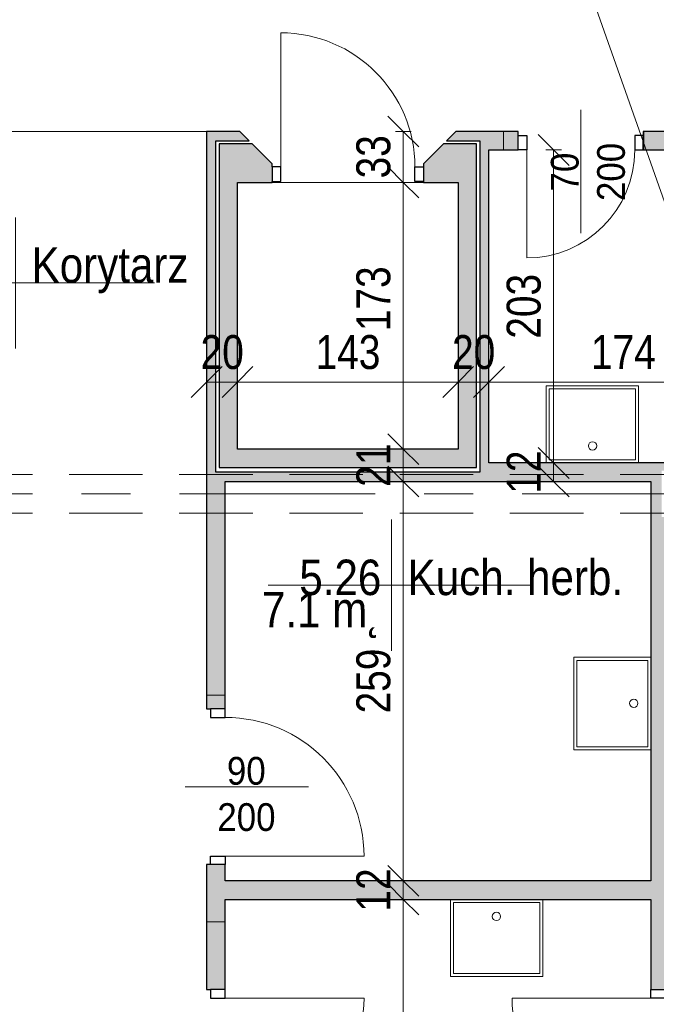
# Model space of a CAD drawing. Header units: centimetres. Extents: x -1743 to 21705, y -8842 to 3590.
# Tile 10 of 45: x -444 to -31, y 557 to 1196. Entities that reach past the tile are written whole.
import ezdxf

# ---------------------------------------------------------------- set-up
doc = ezdxf.new("R2010")
doc.units = ezdxf.units.CM
doc.linetypes.add('Oś', pattern=[222.25, 127, -31.75, 31.75, -31.75])
doc.linetypes.add('Ukryte', pattern=[71.438, 47.625, -23.813])
for name, color, linetype, lineweight in [('A-ANNO-DIMS', 211, 'Continuous', 13), ('A-ANNO-DIMS-100', 211, 'Continuous', 13), ('A-ANNO-NOTE', 131, 'Continuous', 9), ('A-AREA', 32, 'Continuous', 9), ('A-AREA-IDEN', 2, 'Continuous', 13), ('A-DETL-GENF', 92, 'Continuous', 9), ('A-DETL-HDLN', 90, 'Ukryte', 9), ('A-DETL-MEDM', 33, 'Continuous', 25), ('A-DOOR', 31, 'Continuous', 13), ('A-FLOR', 192, 'Continuous', 13), ('A-WALL', 113, 'Continuous', 13), ('P-SANR-FIXT', 6, 'Continuous', 9), ('S-GRID', 1, 'Continuous', 13)]:
    doc.layers.add(name, color=color, linetype=linetype, lineweight=lineweight)
doc.styles.add('Arial', font='arial.ttf', dxfattribs={"width": 0.9, "height": 18})
doc.styles.add('Arial Narrow_2', font='ARIALN.TTF', dxfattribs={"height": 22})
doc.styles.add('Arial_3', font='arial.ttf', dxfattribs={"width": 0.85, "height": 23})
doc.dimstyles.new('Diagonal_1_100__0_1__1', dxfattribs={"dimscale": 30.48, "dimtxt": 22.515481, "dimasz": 0.656168, "dimexe": 0.164042, "dimexo": 0.0625, "dimgap": 0.065617, "dimtad": 1, "dimdec": 1, "dimrnd": 0.1, "dimdsep": 46, "dimtxsty": 'Arial Narrow_2', "dimblk1": 'OBLIQUE', "dimblk2": 'OBLIQUE', "dimsah": 1, "dimcen": 0.09, "dimazin": 0, "dimtfac": 1, "dimtdec": 4, "dimtix": 1, "dimtmove": 0, "dimatfit": 3, "dimfxl": 0.164042, "dimfxlon": 1, "dimtvp": 1, "dimtolj": 1, "dimtzin": 0, "dimarcsym": 2})
doc.dimstyles.new('Diagonal_1_100__0_1__2', dxfattribs={"dimscale": 30.48, "dimtxt": 22.515481, "dimasz": 0.656168, "dimexe": 0.164042, "dimexo": 0.0625, "dimgap": 0.065617, "dimtad": 1, "dimdec": 1, "dimrnd": 0.1, "dimdsep": 46, "dimtxsty": 'Arial Narrow_2', "dimblk1": 'OBLIQUE', "dimblk2": 'OBLIQUE', "dimsah": 1, "dimcen": 0.09, "dimazin": 0, "dimtfac": 1, "dimtdec": 4, "dimtix": 1, "dimtmove": 2, "dimatfit": 3, "dimfxl": 0.164042, "dimfxlon": 1, "dimtvp": 1, "dimtolj": 1, "dimtzin": 0, "dimarcsym": 2})

# ---------------------------------------------------------------- blocks, each defined once
blk = doc.blocks.new('DRZWI 1S - automatyczna etykieta - Drzwi 90-2252147-5_piętro III __10_50 m_ - stan istniejący')
at = {"layer": 'A-DETL-GENF'}
for p, q in [((-50.5, 3.5), (-45, 3.5)), ((-50.5, -6), (-50.5, 3.5)), ((-45, 3.5), (-45, -6)), ((45, 3.5), (50.5, 3.5)), ((45, -6), (45, 3.5)), ((50.5, 3.5), (50.5, -6)), ((-45, -6), (-50.5, -6)), ((50.5, -6), (45, -6))]:
    blk.add_line(p, q, dxfattribs=at)
at = {"layer": 'A-DETL-MEDM'}
for p, q in [((-50.5, -6), (-50.5, 3.5)), ((-50.5, 3.5), (-45, 3.5)), ((-45, 3.5), (-45, -6)), ((45, 3.5), (45, -6)), ((50.5, 3.5), (45, 3.5)), ((50.5, -6), (50.5, 3.5)), ((-45, -6), (-50.5, -6)), ((45, -6), (50.5, -6))]:
    blk.add_line(p, q, dxfattribs=at)
at = {"layer": 'A-DOOR'}
blk.add_line((45, -6), (45, -96), dxfattribs=at)
blk.add_arc((45, -6), 90, 180, 270, dxfattribs=at)
blk = doc.blocks.new('DRZWI 1S - automatyczna etykieta - Drzwi 90-2252155-5_piętro III __10_50 m_ - stan istniejący')
at = {"layer": 'A-DETL-GENF'}
for p, q in [((-50.5, 6), (-50.5, -3.5)), ((-45, 6), (-50.5, 6)), ((-45, -3.5), (-45, 6)), ((50.5, 6), (45, 6)), ((45, 6), (45, -3.5)), ((50.5, -3.5), (50.5, 6)), ((-50.5, -3.5), (-45, -3.5)), ((45, -3.5), (50.5, -3.5))]:
    blk.add_line(p, q, dxfattribs=at)
at = {"layer": 'A-DETL-MEDM'}
for p, q in [((-45, 6), (-50.5, 6)), ((-50.5, 6), (-50.5, -3.5)), ((-45, -3.5), (-45, 6)), ((45, -3.5), (45, 6)), ((45, 6), (50.5, 6)), ((50.5, 6), (50.5, -3.5)), ((-50.5, -3.5), (-45, -3.5)), ((50.5, -3.5), (45, -3.5))]:
    blk.add_line(p, q, dxfattribs=at)
at = {"layer": 'A-DOOR'}
blk.add_line((45, 6), (45, 96), dxfattribs=at)
blk.add_arc((45, 6), 90, 90, 180, dxfattribs=at)
blk = doc.blocks.new('DRZWI 1S - automatyczna etykieta - Drzwi 90-2252151-5_piętro III __10_50 m_ - stan istniejący')
at = {"layer": 'A-DETL-GENF'}
for p, q in [((-50.5, 6), (-50.5, -3.5)), ((-45, 6), (-50.5, 6)), ((-45, -3.5), (-45, 6)), ((50.5, 6), (45, 6)), ((45, 6), (45, -3.5)), ((50.5, -3.5), (50.5, 6)), ((-50.5, -3.5), (-45, -3.5)), ((45, -3.5), (50.5, -3.5))]:
    blk.add_line(p, q, dxfattribs=at)
at = {"layer": 'A-DETL-MEDM'}
for p, q in [((-45, 6), (-50.5, 6)), ((-50.5, 6), (-50.5, -3.5)), ((-45, -3.5), (-45, 6)), ((45, -3.5), (45, 6)), ((45, 6), (50.5, 6)), ((50.5, 6), (50.5, -3.5)), ((-50.5, -3.5), (-45, -3.5)), ((50.5, -3.5), (45, -3.5))]:
    blk.add_line(p, q, dxfattribs=at)
at = {"layer": 'A-DOOR'}
blk.add_line((45, 6), (45, 96), dxfattribs=at)
blk.add_arc((45, 6), 90, 90, 180, dxfattribs=at)
blk = doc.blocks.new('DRZWI 1S - automatyczna etykieta - Drzwi 87 _winda_-2252195-5_piętro III __10_50 m_ - stan istniejący')
at = {"layer": 'A-DETL-GENF'}
for p, q in [((-49, 12), (-43.5, 12)), ((-49, 2.5), (-49, 12)), ((-43.5, 12), (-43.5, 2.5)), ((43.5, 12), (49, 12)), ((43.5, 2.5), (43.5, 12)), ((49, 12), (49, 2.5)), ((-43.5, 2.5), (-49, 2.5)), ((49, 2.5), (43.5, 2.5))]:
    blk.add_line(p, q, dxfattribs=at)
at = {"layer": 'A-DETL-MEDM'}
for p, q in [((-49, 2.5), (-49, 12)), ((-49, 12), (-43.5, 12)), ((-43.5, 12), (-43.5, 2.5)), ((43.5, 12), (43.5, 2.5)), ((49, 12), (43.5, 12)), ((49, 2.5), (49, 12)), ((-43.5, 2.5), (-49, 2.5)), ((43.5, 2.5), (49, 2.5))]:
    blk.add_line(p, q, dxfattribs=at)
at = {"layer": 'A-DOOR'}
blk.add_line((43.5, 2.5), (43.5, -84.5), dxfattribs=at)
blk.add_arc((43.5, 2.5), 87, 180, 270, dxfattribs=at)
blk = doc.blocks.new('DRZWI 1S - automatyczna etykieta - Drzwi 70-2252196-5_piętro III __10_50 m_ - stan istniejący')
at = {"layer": 'A-DETL-GENF'}
for p, q in [((-40.5, 6), (-40.5, -3.5)), ((-35, 6), (-40.5, 6)), ((-35, -3.5), (-35, 6)), ((40.5, 6), (35, 6)), ((35, 6), (35, -3.5)), ((40.5, -3.5), (40.5, 6)), ((-40.5, -3.5), (-35, -3.5)), ((35, -3.5), (40.5, -3.5))]:
    blk.add_line(p, q, dxfattribs=at)
at = {"layer": 'A-DETL-MEDM'}
for p, q in [((-35, 6), (-40.5, 6)), ((-40.5, 6), (-40.5, -3.5)), ((-35, -3.5), (-35, 6)), ((35, -3.5), (35, 6)), ((35, 6), (40.5, 6)), ((40.5, 6), (40.5, -3.5)), ((-40.5, -3.5), (-35, -3.5)), ((40.5, -3.5), (35, -3.5))]:
    blk.add_line(p, q, dxfattribs=at)
at = {"layer": 'A-DOOR'}
blk.add_line((35, 6), (35, 76), dxfattribs=at)
blk.add_arc((35, 6), 70, 90, 180, dxfattribs=at)
blk = doc.blocks.new('zlew - Type 1-1332169-5_piętro III __10_50 m_ - stan istniejący')
at = {"layer": 'P-SANR-FIXT'}
for p, q in [((-17.5, 6), (-17.5, 56)), ((-17.5, 56), (42.5, 56)), ((-15.5, 8), (-15.5, 54)), ((-15.5, 54), (40.5, 54)), ((40.5, 54), (40.5, 8)), ((42.5, 56), (42.5, 6)), ((40.5, 8), (-15.5, 8))]:
    blk.add_line(p, q, dxfattribs=at)
blk.add_circle((12.66, 17.08), 2.7, dxfattribs=at)
blk = doc.blocks.new('DIMBLOCK45-5_piętro III __10_50 m_ - stan istniejący')
at = {"layer": 'A-ANNO-DIMS-100'}
for p, q in [((-97.68, 908.33), (-107.68, 918.33)), ((-102.68, 908.33), (-92.68, 908.33)), ((-97.68, 908.33), (-102.68, 908.33)), ((-97.68, 896.33), (-97.68, 908.33)), ((-97.68, 908.33), (-87.68, 898.33)), ((-97.68, 896.33), (-107.68, 906.33)), ((-102.68, 896.33), (-92.68, 896.33)), ((-97.68, 896.33), (-102.68, 896.33)), ((-97.68, 896.33), (-87.68, 886.33))]:
    blk.add_line(p, q, dxfattribs=at)
at = {"layer": 'A-ANNO-DIMS-100', "color": 0, "insert": (-128.12, 888.39), "char_height": 22, "width": 33.4516, "attachment_point": 1, "rotation": 90, "line_spacing_factor": 0.974696, "style": 'Arial Narrow_2'}
blk.add_mtext('12', dxfattribs=at)
blk = doc.blocks.new('_Oblique')
at = {"color": 0, "linetype": 'ByBlock', "lineweight": -2}
blk.add_line((-0.5, -0.5), (0.5, 0.5), dxfattribs=at)
blk = doc.blocks.new('DIMBLOCK46-5_piętro III __10_50 m_ - stan istniejący')
at = {"layer": 'A-ANNO-DIMS-100'}
for p, q in [((-97.68, 1111.33), (-107.68, 1121.33)), ((-102.68, 1111.33), (-92.68, 1111.33)), ((-97.68, 1111.33), (-102.68, 1111.33)), ((-97.68, 908.33), (-97.68, 1111.33)), ((-97.68, 1111.33), (-87.68, 1101.33)), ((-97.68, 908.33), (-107.68, 918.33)), ((-102.68, 908.33), (-92.68, 908.33)), ((-97.68, 908.33), (-102.68, 908.33)), ((-97.68, 908.33), (-87.68, 898.33))]:
    blk.add_line(p, q, dxfattribs=at)
at = {"layer": 'A-ANNO-DIMS-100', "color": 0, "insert": (-128.12, 988.92), "char_height": 22, "width": 50.1774, "attachment_point": 1, "rotation": 90, "line_spacing_factor": 0.974696, "style": 'Arial Narrow_2'}
blk.add_mtext('203', dxfattribs=at)
blk = doc.blocks.new('DIMBLOCK206-5_piętro III __10_50 m_ - stan istniejący')
at = {"layer": 'A-ANNO-DIMS-100'}
for p, q in [((-195.14, 625.33), (-205.14, 635.33)), ((-200.14, 625.33), (-190.14, 625.33)), ((-195.14, 625.33), (-200.14, 625.33)), ((-195.14, 143.33), (-195.14, 625.33)), ((-195.14, 625.33), (-185.14, 615.33)), ((-195.14, 143.33), (-205.14, 153.33)), ((-200.14, 143.33), (-190.14, 143.33)), ((-195.14, 143.33), (-200.14, 143.33)), ((-195.14, 143.33), (-185.14, 133.33))]:
    blk.add_line(p, q, dxfattribs=at)
at = {"layer": 'A-ANNO-DIMS-100', "color": 0, "insert": (-225.58, 363.42), "char_height": 22, "width": 50.1774, "attachment_point": 1, "rotation": 90, "line_spacing_factor": 0.974696, "style": 'Arial Narrow_2'}
blk.add_mtext('482', dxfattribs=at)
blk = doc.blocks.new('DIMBLOCK207-5_piętro III __10_50 m_ - stan istniejący')
at = {"layer": 'A-ANNO-DIMS-100'}
for p, q in [((-195.14, 637.33), (-205.14, 647.33)), ((-195.14, 625.33), (-205.14, 635.33)), ((-200.14, 637.33), (-190.14, 637.33)), ((-195.14, 637.33), (-200.14, 637.33)), ((-195.14, 625.33), (-195.14, 637.33)), ((-195.14, 637.33), (-185.14, 627.33)), ((-200.14, 625.33), (-190.14, 625.33)), ((-195.14, 625.33), (-200.14, 625.33)), ((-195.14, 625.33), (-185.14, 615.33))]:
    blk.add_line(p, q, dxfattribs=at)
at = {"layer": 'A-ANNO-DIMS-100', "color": 0, "insert": (-225.58, 617.39), "char_height": 22, "width": 33.4516, "attachment_point": 1, "rotation": 90, "line_spacing_factor": 0.974696, "style": 'Arial Narrow_2'}
blk.add_mtext('12', dxfattribs=at)
blk = doc.blocks.new('DIMBLOCK208-5_piętro III __10_50 m_ - stan istniejący')
at = {"layer": 'A-ANNO-DIMS-100'}
for p, q in [((-195.14, 896.33), (-205.14, 906.33)), ((-200.14, 896.33), (-190.14, 896.33)), ((-195.14, 896.33), (-200.14, 896.33)), ((-195.14, 637.33), (-195.14, 896.33)), ((-195.14, 896.33), (-185.14, 886.33)), ((-195.14, 637.33), (-205.14, 647.33)), ((-200.14, 637.33), (-190.14, 637.33)), ((-195.14, 637.33), (-200.14, 637.33)), ((-195.14, 637.33), (-185.14, 627.33))]:
    blk.add_line(p, q, dxfattribs=at)
at = {"layer": 'A-ANNO-DIMS-100', "color": 0, "insert": (-225.58, 745.92), "char_height": 22, "width": 50.1774, "attachment_point": 1, "rotation": 90, "line_spacing_factor": 0.974696, "style": 'Arial Narrow_2'}
blk.add_mtext('259', dxfattribs=at)
blk = doc.blocks.new('DIMBLOCK209-5_piętro III __10_50 m_ - stan istniejący')
at = {"layer": 'A-ANNO-DIMS-100'}
for p, q in [((-195.14, 917.33), (-205.14, 927.33)), ((-200.14, 917.33), (-190.14, 917.33)), ((-195.14, 917.33), (-200.14, 917.33)), ((-195.14, 896.33), (-195.14, 917.33)), ((-195.14, 917.33), (-185.14, 907.33)), ((-195.14, 896.33), (-205.14, 906.33)), ((-200.14, 896.33), (-190.14, 896.33)), ((-195.14, 896.33), (-200.14, 896.33)), ((-195.14, 896.33), (-185.14, 886.33))]:
    blk.add_line(p, q, dxfattribs=at)
at = {"layer": 'A-ANNO-DIMS-100', "color": 0, "insert": (-225.58, 892.89), "char_height": 22, "width": 33.4516, "attachment_point": 1, "rotation": 90, "line_spacing_factor": 0.974696, "style": 'Arial Narrow_2'}
blk.add_mtext('21', dxfattribs=at)
blk = doc.blocks.new('DIMBLOCK210-5_piętro III __10_50 m_ - stan istniejący')
at = {"layer": 'A-ANNO-DIMS-100'}
for p, q in [((-195.14, 1090.33), (-205.14, 1100.33)), ((-200.14, 1090.33), (-190.14, 1090.33)), ((-195.14, 1090.33), (-200.14, 1090.33)), ((-195.14, 917.33), (-195.14, 1090.33)), ((-195.14, 1090.33), (-185.14, 1080.33)), ((-195.14, 917.33), (-205.14, 927.33)), ((-200.14, 917.33), (-190.14, 917.33)), ((-195.14, 917.33), (-200.14, 917.33)), ((-195.14, 917.33), (-185.14, 907.33))]:
    blk.add_line(p, q, dxfattribs=at)
at = {"layer": 'A-ANNO-DIMS-100', "color": 0, "insert": (-225.58, 993.82), "char_height": 22, "width": 50.1774, "attachment_point": 1, "rotation": 90, "line_spacing_factor": 0.974696, "style": 'Arial Narrow_2'}
blk.add_mtext('173', dxfattribs=at)
blk = doc.blocks.new('DIMBLOCK211-5_piętro III __10_50 m_ - stan istniejący')
at = {"layer": 'A-ANNO-DIMS-100'}
for p, q in [((-195.14, 1123.33), (-205.14, 1133.33)), ((-200.14, 1123.33), (-190.14, 1123.33)), ((-195.14, 1123.33), (-200.14, 1123.33)), ((-195.14, 1090.33), (-195.14, 1123.33)), ((-195.14, 1123.33), (-185.14, 1113.33)), ((-195.14, 1090.33), (-205.14, 1100.33)), ((-200.14, 1090.33), (-190.14, 1090.33)), ((-195.14, 1090.33), (-200.14, 1090.33)), ((-195.14, 1090.33), (-185.14, 1080.33))]:
    blk.add_line(p, q, dxfattribs=at)
at = {"layer": 'A-ANNO-DIMS-100', "color": 0, "insert": (-225.58, 1092.89), "char_height": 22, "width": 33.4516, "attachment_point": 1, "rotation": 90, "line_spacing_factor": 0.974696, "style": 'Arial Narrow_2'}
blk.add_mtext('33', dxfattribs=at)
blk = doc.blocks.new('DIMBLOCK212-5_piętro III __10_50 m_ - stan istniejący')
at = {"layer": 'A-ANNO-DIMS-100'}
for p, q in [((-322.62, 960.85), (-312.62, 970.85)), ((-302.62, 960.85), (-292.62, 970.85)), ((-322.62, 965.85), (-322.62, 955.85)), ((-322.62, 960.85), (-322.62, 965.85)), ((-302.62, 965.85), (-302.62, 955.85)), ((-302.62, 960.85), (-302.62, 965.85)), ((-322.62, 960.85), (-332.62, 950.85)), ((-322.62, 960.85), (-302.62, 960.85)), ((-302.62, 960.85), (-312.62, 950.85))]:
    blk.add_line(p, q, dxfattribs=at)
at = {"layer": 'A-ANNO-DIMS-100', "color": 0, "insert": (-326.56, 991.28), "char_height": 22, "width": 33.4516, "attachment_point": 1, "line_spacing_factor": 0.974696, "style": 'Arial Narrow_2'}
blk.add_mtext('20', dxfattribs=at)
blk = doc.blocks.new('DIMBLOCK213-5_piętro III __10_50 m_ - stan istniejący')
at = {"layer": 'A-ANNO-DIMS-100'}
for p, q in [((-302.62, 960.85), (-292.62, 970.85)), ((-159.62, 960.85), (-149.62, 970.85)), ((-302.62, 965.85), (-302.62, 955.85)), ((-302.62, 960.85), (-302.62, 965.85)), ((-159.62, 965.85), (-159.62, 955.85)), ((-159.62, 960.85), (-159.62, 965.85)), ((-302.62, 960.85), (-312.62, 950.85)), ((-302.62, 960.85), (-159.62, 960.85)), ((-159.62, 960.85), (-169.62, 950.85))]:
    blk.add_line(p, q, dxfattribs=at)
at = {"layer": 'A-ANNO-DIMS-100', "color": 0, "insert": (-252.03, 991.28), "char_height": 22, "width": 50.1774, "attachment_point": 1, "line_spacing_factor": 0.974696, "style": 'Arial Narrow_2'}
blk.add_mtext('143', dxfattribs=at)
blk = doc.blocks.new('DIMBLOCK214-5_piętro III __10_50 m_ - stan istniejący')
at = {"layer": 'A-ANNO-DIMS-100'}
for p, q in [((-159.62, 960.85), (-149.62, 970.85)), ((-139.62, 960.85), (-129.62, 970.85)), ((-159.62, 965.85), (-159.62, 955.85)), ((-159.62, 960.85), (-159.62, 965.85)), ((-139.62, 965.85), (-139.62, 955.85)), ((-139.62, 960.85), (-139.62, 965.85)), ((-159.62, 960.85), (-169.62, 950.85)), ((-159.62, 960.85), (-139.62, 960.85)), ((-139.62, 960.85), (-149.62, 950.85))]:
    blk.add_line(p, q, dxfattribs=at)
at = {"layer": 'A-ANNO-DIMS-100', "color": 0, "insert": (-163.56, 991.28), "char_height": 22, "width": 33.4516, "attachment_point": 1, "line_spacing_factor": 0.974696, "style": 'Arial Narrow_2'}
blk.add_mtext('20', dxfattribs=at)
blk = doc.blocks.new('DIMBLOCK215-5_piętro III __10_50 m_ - stan istniejący')
at = {"layer": 'A-ANNO-DIMS-100'}
for p, q in [((-139.62, 960.85), (-129.62, 970.85)), ((34.38, 960.85), (44.38, 970.85)), ((-139.62, 965.85), (-139.62, 955.85)), ((-139.62, 960.85), (-139.62, 965.85)), ((34.38, 965.85), (34.38, 955.85)), ((34.38, 960.85), (34.38, 965.85)), ((-139.62, 960.85), (-149.62, 950.85)), ((-139.62, 960.85), (34.38, 960.85)), ((34.38, 960.85), (24.38, 950.85))]:
    blk.add_line(p, q, dxfattribs=at)
at = {"layer": 'A-ANNO-DIMS-100', "color": 0, "insert": (-73.53, 991.28), "char_height": 22, "width": 50.1774, "attachment_point": 1, "line_spacing_factor": 0.974696, "style": 'Arial Narrow_2'}
blk.add_mtext('174', dxfattribs=at)
blk = doc.blocks.new('METKA_POMIESZCZENIA2 - Rozbudowana - bez ramki-2396678-5_piętro III __10_50 m_ - stan istniejący')
at = {"layer": 'A-AREA-IDEN'}
for p, q in [((0, 0.425), (0, 0)), ((0.0976, 0), (-0.8, 0)), ((-0.8, 0), (0.9, 0)), ((0, 0), (0, -0.425))]:
    blk.add_line(p, q, dxfattribs=at)

msp = doc.modelspace()

# ---------------------------------------------------------------- hatches: boundary and pattern name
at = {"layer": 'A-WALL'}
for points in [[(-316.62, 902.33), (-316.62, 1123.33), (-322.62, 1123.33), (-322.62, 902.33)], [(-302.62, 917.33), (-302.62, 1115.33), (-314.62, 1115.33), (-314.62, 917.33)], [(-147.62, 905.33), (-147.62, 1115.33), (-159.62, 1115.33), (-159.62, 905.33)], [(-139.62, 902.33), (-139.62, 1111.33), (-145.62, 1111.33), (-145.62, 902.33)], [(-159.62, 905.33), (-159.62, 917.33), (-314.62, 917.33), (-314.62, 905.33)], [(-139.62, 896.33), (-34.62, 896.33), (-34.62, 908.33), (-139.62, 908.33), (-139.62, 902.33)], [(-310.62, 896.33), (-139.62, 896.33), (-139.62, 902.33), (-322.62, 902.33), (-322.62, 896.33)], [(-320.12, 748.83), (-310.62, 748.83), (-310.62, 757.83), (-322.62, 757.83), (-322.62, 748.83)], [(-34.62, 625.33), (-34.62, 637.33), (-310.62, 637.33), (-310.62, 625.33)], [(-320.12, 566.83), (-310.62, 566.83), (-310.62, 610.83), (-322.62, 610.83), (-322.62, 566.83)]]:
    msp.add_hatch(color=9, dxfattribs=at).paths.add_polyline_path(points, flags=0)
h = msp.add_hatch(color=9, dxfattribs=at)
h.paths.add_polyline_path([(-167.12, 1117.33), (-145.62, 1117.33), (-145.62, 1123.33), (-161.12, 1123.33)], flags=0)
h.paths.add_polyline_path([(-316.62, 1117.33), (-295.12, 1117.33), (-301.12, 1123.33), (-316.62, 1123.33)], flags=0)
h = msp.add_hatch(color=9, dxfattribs=at)
h.paths.add_polyline_path([(34.38, 1111.33), (37.38, 1111.33), (37.38, 1123.33), (-39.12, 1123.33), (-39.12, 1111.33), (8.64, 1111.33)], flags=0)
h.paths.add_polyline_path([(-145.62, 1111.33), (-130.12, 1111.33), (-130.12, 1123.33), (-145.62, 1123.33), (-145.62, 1117.33)], flags=0)
h = msp.add_hatch(color=9, dxfattribs=at)
h.paths.add_polyline_path([(-39.62, 1111.33), (-39.12, 1111.33), (-39.12, 1123.33), (-39.62, 1123.33), (-39.62, 1120.83)], flags=0)
h.paths.add_polyline_path([(-130.12, 1111.33), (-120.62, 1111.33), (-120.62, 1123.33), (-130.12, 1123.33), (-130.12, 1120.83)], flags=0)
h = msp.add_hatch(color=9, dxfattribs=at)
h.paths.add_polyline_path([(-182.12, 1090.33), (-159.62, 1090.33), (-159.62, 1115.33), (-169.12, 1115.33), (-182.12, 1102.33), (-182.12, 1090.83)], flags=0)
h.paths.add_polyline_path([(-302.62, 1090.33), (-280.12, 1090.33), (-280.12, 1102.33), (-293.12, 1115.33), (-302.62, 1115.33)], flags=0)
h = msp.add_hatch(color=9, dxfattribs=at)
h.paths.add_polyline_path([(-22.62, 122.33), (-22.62, 388.33), (-27.62, 388.33), (-27.62, 428.33), (-22.62, 428.33), (-22.62, 465.83), (-34.62, 465.83), (-34.62, 122.33)], flags=0)
h.paths.add_polyline_path([(-34.62, 566.83), (-22.62, 566.83), (-22.62, 873.33), (-27.62, 873.33), (-27.62, 903.33), (-22.62, 903.33), (-22.62, 908.33), (-34.62, 908.33), (-34.62, 625.33)], flags=0)
h = msp.add_hatch(color=9, dxfattribs=at)
h.paths.add_polyline_path([(-310.62, 122.33), (-310.62, 176.83), (-322.62, 176.83), (-322.62, 122.33)], flags=0)
h.paths.add_polyline_path([(-310.62, 307.83), (-310.62, 465.83), (-322.62, 465.83), (-322.62, 307.83)], flags=0)
h.paths.add_polyline_path([(-322.62, 610.83), (-310.62, 610.83), (-310.62, 647.83), (-322.62, 647.83)], flags=0)
h.paths.add_polyline_path([(-310.62, 757.83), (-310.62, 896.33), (-322.62, 896.33), (-322.62, 757.83)], flags=0)

# ---------------------------------------------------------------- linework, layer by layer
at = {"layer": 'A-ANNO-NOTE', "lineweight": 13}
for p, q in [((-80.12, 1137.33), (-80.12, 1057.33)), ((-336.62, 698.33), (-256.62, 698.33))]:
    msp.add_line(p, q, dxfattribs=at)
at = {"layer": 'A-AREA'}
msp.add_line((-322.62, 1123.33), (-561.62, 1123.33), dxfattribs=at)
at = {"layer": 'A-AREA-IDEN'}
msp.add_line((-15.99, 1049.59), (-107.13, 1308.25), dxfattribs=at)
at = {"layer": 'A-DETL-HDLN'}
for p, q in [((-1197.62, 900.83), (1172.38, 900.83)), ((-1197.62, 875.83), (1172.38, 875.83))]:
    msp.add_line(p, q, dxfattribs=at)
at = {"layer": 'A-FLOR'}
msp.add_line((-280.12, 1090.33), (-182.12, 1090.33), dxfattribs=at)
at = {"layer": 'A-WALL', "color": 7, "lineweight": 25}
for p, q in [((-322.62, 1123.33), (-322.62, 748.83)), ((-301.12, 1123.33), (-322.62, 1123.33)), ((-295.12, 1117.33), (-301.12, 1123.33)), ((-161.12, 1123.33), (-167.12, 1117.33)), ((-120.62, 1123.33), (-161.12, 1123.33)), ((-120.62, 1120.83), (-120.62, 1123.33)), ((63.38, 1123.33), (-39.62, 1123.33)), ((-39.62, 1123.33), (-39.62, 1120.83)), ((-316.62, 902.33), (-316.62, 1117.33)), ((-316.62, 1117.33), (-295.12, 1117.33)), ((-293.12, 1115.33), (-314.62, 1115.33)), ((-314.62, 1115.33), (-314.62, 905.33)), ((-280.12, 1102.33), (-293.12, 1115.33)), ((-169.12, 1115.33), (-182.12, 1102.33)), ((-147.62, 1115.33), (-169.12, 1115.33)), ((-167.12, 1117.33), (-145.62, 1117.33)), ((-147.62, 905.33), (-147.62, 1115.33)), ((-145.62, 1117.33), (-145.62, 902.33)), ((-139.62, 908.33), (-139.62, 1111.33)), ((-139.62, 1111.33), (-120.62, 1111.33)), ((-39.62, 1111.33), (34.38, 1111.33)), ((-280.12, 1100.33), (-280.12, 1102.33)), ((-182.12, 1102.33), (-182.12, 1100.33)), ((-302.62, 917.33), (-302.62, 1090.33)), ((-302.62, 1090.33), (-280.12, 1090.33)), ((-280.12, 1090.33), (-280.12, 1090.83)), ((-182.12, 1090.83), (-182.12, 1090.33)), ((-182.12, 1090.33), (-159.62, 1090.33)), ((-159.62, 1090.33), (-159.62, 917.33)), ((-159.62, 917.33), (-302.62, 917.33)), ((34.38, 908.33), (-139.62, 908.33)), ((-145.62, 902.33), (-316.62, 902.33)), ((-314.62, 905.33), (-147.62, 905.33)), ((-310.62, 748.83), (-310.62, 896.33)), ((-310.62, 896.33), (-34.62, 896.33)), ((-34.62, 896.33), (-34.62, 637.33)), ((-322.62, 748.83), (-320.12, 748.83)), ((-320.12, 647.83), (-322.62, 647.83)), ((-322.62, 647.83), (-322.62, 566.83)), ((-310.62, 637.33), (-310.62, 647.83)), ((-34.62, 637.33), (-310.62, 637.33)), ((-310.62, 625.33), (-34.62, 625.33)), ((-310.62, 566.83), (-310.62, 625.33)), ((-34.62, 625.33), (-34.62, 566.83)), ((-322.62, 566.83), (-320.12, 566.83))]:
    msp.add_line(p, q, dxfattribs=at)
at = {"layer": 'A-WALL'}
for p, q in [((-130.12, 1111.33), (-130.12, 1123.33)), ((-39.12, 1123.33), (-39.12, 1111.33)), ((-322.62, 757.83), (-310.62, 757.83)), ((-322.62, 610.83), (-310.62, 610.83))]:
    msp.add_line(p, q, dxfattribs=at)
at = {"layer": 'S-GRID', "linetype": 'Oś'}
msp.add_line((1342.46, 888.33), (-1368.76, 888.33), dxfattribs=at)

# ---------------------------------------------------------------- block references
at = {"layer": 'A-AREA-IDEN', "xscale": 99.99999999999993, "yscale": 99.99999999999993, "zscale": 99.99999999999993}
for p in [(-446.52, 1025.14), (-202.75, 829.11)]:
    msp.add_blockref('METKA_POMIESZCZENIA2 - Rozbudowana - bez ramki-2396678-5_piętro III __10_50 m_ - stan istniejący', p, dxfattribs=at)
at = {"layer": 'A-DOOR'}
for name, p, rotation in [('DRZWI 1S - automatyczna etykieta - Drzwi 87 _winda_-2252195-5_piętro III __10_50 m_ - stan istniejący', (-231.12, 1102.83), 180), ('DRZWI 1S - automatyczna etykieta - Drzwi 70-2252196-5_piętro III __10_50 m_ - stan istniejący', (-80.12, 1117.33), 180), ('DRZWI 1S - automatyczna etykieta - Drzwi 90-2252151-5_piętro III __10_50 m_ - stan istniejący', (-316.62, 698.33), 269.9999999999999), ('DRZWI 1S - automatyczna etykieta - Drzwi 90-2252147-5_piętro III __10_50 m_ - stan istniejący', (-316.62, 516.33), 89.99999999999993), ('DRZWI 1S - automatyczna etykieta - Drzwi 90-2252155-5_piętro III __10_50 m_ - stan istniejący', (-28.62, 516.33), 89.9999999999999)]:
    msp.add_blockref(name, p, dxfattribs=dict(at, rotation=rotation))
at = {"layer": 'P-SANR-FIXT'}
msp.add_blockref('zlew - Type 1-1332169-5_piętro III __10_50 m_ - stan istniejący', (-85.12, 902.33), dxfattribs=at)
for p, rotation in [((-28.62, 739.83), 89.9999999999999), ((-122.12, 631.33), 180)]:
    msp.add_blockref('zlew - Type 1-1332169-5_piętro III __10_50 m_ - stan istniejący', p, dxfattribs=dict(at, rotation=rotation))

# ---------------------------------------------------------------- texts
at = {"layer": 'A-ANNO-NOTE', "lineweight": 211, "char_height": 18, "attachment_point": 5, "rotation": 90, "line_spacing_factor": 0.936439, "style": 'Arial'}
for s, insert, width in [('\\pxqc,t6.35,12.7,19.05,25.4,31.75,38.1,44.45,50.8,57.15,63.5,69.85,76.2,82.55,88.9,95.25,101.6,107.95,114.3,120.65,127,133.35,139.7,146.05,152.4,158.75,165.1,171.45,177.8,184.15,190.5,196.85,203.2;{200}', (-60.36, 1097.09), 38.07), ('\\pxqc,t6.35,12.7,19.05,25.4,31.75,38.1,44.45,50.8,57.15,63.5,69.85,76.2,82.55,88.9,95.25,101.6,107.95,114.3,120.65,127,133.35,139.7,146.05,152.4,158.75,165.1,171.45,177.8,184.15,190.5,196.85,203.2;{200}', (-60.36, 1097.09), 38.07), ('\\pxqc,t6.35,12.7,19.05,25.4,31.75,38.1,44.45,50.8,57.15,63.5,69.85,76.2,82.55,88.9,95.25,101.6,107.95,114.3,120.65,127,133.35,139.7,146.05,152.4,158.75,165.1,171.45,177.8,184.15,190.5,196.85,203.2;{70}', (-90.36, 1097), 25.65)]:
    msp.add_mtext(s, dxfattribs=dict(at, insert=insert, width=width))
at = {"layer": 'A-ANNO-NOTE', "lineweight": 211, "char_height": 18, "attachment_point": 5, "line_spacing_factor": 0.936439, "style": 'Arial'}
for s, insert, width in [('\\pxqc,t6.35,12.7,19.05,25.4,31.75,38.1,44.45,50.8,57.15,63.5,69.85,76.2,82.55,88.9,95.25,101.6,107.95,114.3,120.65,127,133.35,139.7,146.05,152.4,158.75,165.1,171.45,177.8,184.15,190.5,196.85,203.2;{90}', (-296.93, 708.56), 25.65), ('\\pxqc,t6.35,12.7,19.05,25.4,31.75,38.1,44.45,50.8,57.15,63.5,69.85,76.2,82.55,88.9,95.25,101.6,107.95,114.3,120.65,127,133.35,139.7,146.05,152.4,158.75,165.1,171.45,177.8,184.15,190.5,196.85,203.2;{200}', (-296.84, 678.56), 38.07)]:
    msp.add_mtext(s, dxfattribs=dict(at, insert=insert, width=width))
at = {"layer": 'A-AREA-IDEN', "char_height": 23, "line_spacing_factor": 0.936439, "style": 'Arial_3'}
for s, insert, width, attachment_point in [('\\pxt3.69565,7.3913,11.08696,14.78261,18.47826,22.17391,25.86957,29.56522,33.26087,36.95652,40.65217,44.34783,48.04348,51.73913,55.43478,59.13043,62.82609,66.52174,70.21739,73.91304,77.6087,81.30435,85,88.69565,92.3913,96.08696,99.78261,103.47826,107.17391,110.86957,114.56522,118.26087;{Korytarz}', (-436.09, 1018.36), 100.64, 7), ('\\pxt3.69565,7.3913,11.08696,14.78261,18.47826,22.17391,25.86957,29.56522,33.26087,36.95652,40.65217,44.34783,48.04348,51.73913,55.43478,59.13043,62.82609,66.52174,70.21739,73.91304,77.6087,81.30435,85,88.69565,92.3913,96.08696,99.78261,103.47826,107.17391,110.86957,114.56522,118.26087;{Kuch. herb.}', (-192.32, 822.33), 138.89, 7), ('\\pxqr,t3.69565,7.3913,11.08696,14.78261,18.47826,22.17391,25.86957,29.56522,33.26087,36.95652,40.65217,44.34783,48.04348,51.73913,55.43478,59.13043,62.82609,66.52174,70.21739,73.91304,77.6087,81.30435,85,88.69565,92.3913,96.08696,99.78261,103.47826,107.17391,110.86957,114.56522,118.26087;{5.26}', (-209.4, 822.33), 52.87, 9), ('\\pxqr,t3.69565,7.3913,11.08696,14.78261,18.47826,22.17391,25.86957,29.56522,33.26087,36.95652,40.65217,44.34783,48.04348,51.73913,55.43478,59.13043,62.82609,66.52174,70.21739,73.91304,77.6087,81.30435,85,88.69565,92.3913,96.08696,99.78261,103.47826,107.17391,110.86957,114.56522,118.26087;{7.1 m˛}', (-209.4, 824.72), 76.5, 3)]:
    msp.add_mtext(s, dxfattribs=dict(at, insert=insert, width=width, attachment_point=attachment_point))

# ---------------------------------------------------------------- dimensions: what is measured, and where the dimension line sits
at = {"layer": 'A-ANNO-DIMS'}
for base, p1, p2, override, picture, middle in [((-195.14, 1123.33), (-200.14, 1090.33), (-200.14, 1123.33), {"dimpost": '<>', "dimfxl": 33}, 'DIMBLOCK211-5_piętro III __10_50 m_ - stan istniejący', (-208.38, 1106.83)), ((-97.68, 1111.33), (-102.68, 908.33), (-102.68, 1111.33), {"dimpost": '<>', "dimfxl": 203}, 'DIMBLOCK46-5_piętro III __10_50 m_ - stan istniejący', (-110.92, 1009.83)), ((-195.14, 917.33), (-200.14, 896.33), (-200.14, 917.33), {"dimpost": '<>', "dimfxl": 21}, 'DIMBLOCK209-5_piętro III __10_50 m_ - stan istniejący', (-208.19, 906.83)), ((-97.68, 908.33), (-102.68, 896.33), (-102.68, 908.33), {"dimpost": '<>', "dimfxl": 12}, 'DIMBLOCK45-5_piętro III __10_50 m_ - stan istniejący', (-110.73, 902.33)), ((-195.14, 896.33), (-200.14, 637.33), (-200.14, 896.33), {"dimpost": '<>', "dimfxl": 259}, 'DIMBLOCK208-5_piętro III __10_50 m_ - stan istniejący', (-208.38, 766.83)), ((-195.14, 637.33), (-200.14, 625.33), (-200.14, 637.33), {"dimpost": '<>', "dimfxl": 12}, 'DIMBLOCK207-5_piętro III __10_50 m_ - stan istniejący', (-208.19, 631.33)), ((-195.14, 625.33), (-200.14, 143.33), (-200.14, 625.33), {"dimpost": '<>', "dimfxl": 482}, 'DIMBLOCK206-5_piętro III __10_50 m_ - stan istniejący', (-208.38, 384.33))]:
    dim = msp.add_linear_dim(base=base, p1=p1, p2=p2, angle=90, dimstyle='Diagonal_1_100__0_1__1', override=override, dxfattribs=at)
    dim.commit()
    dim.dimension.update_dxf_attribs({"geometry": picture, "text_midpoint": middle})
dim = msp.add_linear_dim(base=(-195.14, 1090.33), p1=(-200.14, 917.33), p2=(-200.14, 1090.33), angle=90, dimstyle='Diagonal_1_100__0_1__2', override={"dimpost": '<>', "dimfxl": 173}, dxfattribs=at)
dim.commit()
dim.dimension.update_dxf_attribs({"geometry": 'DIMBLOCK210-5_piętro III __10_50 m_ - stan istniejący', "text_midpoint": (-210.91, 1018.91), "dimtype": 160, "text_rotation": 90})
for base, p1, p2, override, picture, middle in [((-302.62, 960.85), (-322.62, 965.85), (-302.62, 965.85), {"dimpost": '<>', "dimfxl": 20}, 'DIMBLOCK212-5_piętro III __10_50 m_ - stan istniejący', (-312.62, 974.08)), ((-159.62, 960.85), (-302.62, 965.85), (-159.62, 965.85), {"dimpost": '<>', "dimfxl": 143}, 'DIMBLOCK213-5_piętro III __10_50 m_ - stan istniejący', (-231.12, 974.08)), ((-139.62, 960.85), (-159.62, 965.85), (-139.62, 965.85), {"dimpost": '<>', "dimfxl": 20}, 'DIMBLOCK214-5_piętro III __10_50 m_ - stan istniejący', (-149.62, 974.08)), ((34.38, 960.85), (-139.62, 965.85), (34.38, 965.85), {"dimpost": '<>', "dimfxl": 174}, 'DIMBLOCK215-5_piętro III __10_50 m_ - stan istniejący', (-52.62, 973.9))]:
    dim = msp.add_linear_dim(base=base, p1=p1, p2=p2, dimstyle='Diagonal_1_100__0_1__1', override=override, dxfattribs=at)
    dim.commit()
    dim.dimension.update_dxf_attribs({"geometry": picture, "text_midpoint": middle})

doc.saveas('drawing.dxf')
